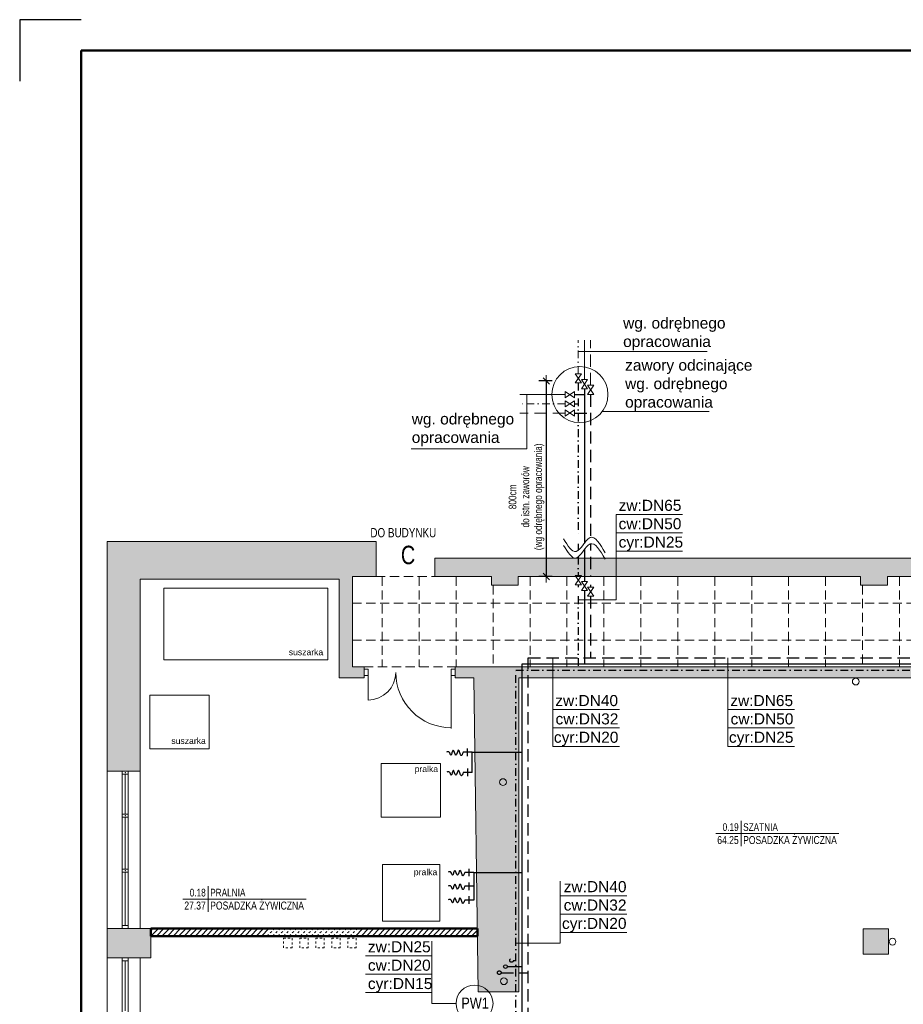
# Model space of a CAD drawing. Header units: millimetres. Extents: x -23540 to 53212, y -37964 to 41185.
# Tile 66 of 203: x -9333 to -7897, y -30398 to -28799. Entities that reach past the tile are written whole.
import ezdxf
from ezdxf.enums import TextEntityAlignment as Align

# ---------------------------------------------------------------- set-up
doc = ezdxf.new("R2010")
doc.units = ezdxf.units.MM
for name, pattern in [('0.5_0.5', [1, 0.5, -0.5]), ('DASHDOT', [1, 0.5, -0.25, 0, -0.25]), ('DASHED', [0.75, 0.5, -0.25]), ('DASHEDX2', [1.5, 1, -0.5])]:
    doc.linetypes.add(name, pattern=pattern)
doc.layers.get('0').update_dxf_attribs({"lineweight": 18})
for name, color, linetype, lineweight in [('BA_drz', 7, 'Continuous', 18), ('BA_KS_ist.', 34, 'Continuous', 50), ('BA_met', 7, 'Continuous', 18), ('Cienka', 7, 'Continuous', 18), ('M_Ramki do druku', 7, 'Continuous', 18), ('M_Ramki rysunków', 2, 'Continuous', 18), ('mm_CWP', 210, 'DASHDOT', 30), ('mm_CWU', 20, 'DASHED', 30), ('mm_woda_opisy', 7, 'Continuous', 13), ('mm_ZWU', 5, 'Continuous', 30), ('PG_PRZERYWANE_ŚREDNIE', 1, 'DASHEDX2', 18), ('PG_WIDOKOWE_CIENKIE', 1, 'Continuous', 18), ('PG_WYMIARY', 1, 'Continuous', 18), ('PG_ŚCIANY_DZIAŁOWE', 3, 'Continuous', 18)]:
    doc.layers.add(name, color=color, linetype=linetype, lineweight=lineweight)
doc.styles.add('BIKWYM', font='BIKROMSW.SHX', dxfattribs={"width": 0.8})
doc.styles.add('ROMANS', font='bikromsw.shx', dxfattribs={"width": 0.8})
doc.styles.get("Standard").update_dxf_attribs({"font": 'arial.ttf'})
doc.dimstyles.new('BA_KR_50', dxfattribs={"dimscale": 0.5, "dimtxt": 25, "dimasz": 1.666667, "dimexe": 24, "dimexo": 0, "dimgap": 0, "dimtad": 0, "dimdec": 1, "dimrnd": 0.5, "dimzin": 9, "dimdsep": 46, "dimtxsty": 'BIKWYM', "dimblk": 'WYM-KR', "dimcen": 0, "dimdle": 20, "dimclrd": 256, "dimclre": 256, "dimclrt": 7, "dimadec": 0, "dimazin": 0, "dimtfac": 0.033333, "dimtdec": 1, "dimtmove": 0, "dimatfit": 3, "dimldrblk": 'WYM-KR', "dimfxl": 40, "dimfxlon": 1, "dimtvp": 0.8, "dimtolj": 1, "dimarcsym": 0})

# ---------------------------------------------------------------- blocks, each defined once
blk = doc.blocks.new('bikmet')
blk.add_line((0, 1.65), (0, -1.65))
at = {"style": 'ROMANS', "width": 0.8}
blk.add_attdef('NRPOM', text='', height=1, dxfattribs=at).set_placement((-0.33, 0.33), align=Align.RIGHT)
blk.add_attdef('NWAPOM', (0.25, 0.33), '', height=1, dxfattribs=at)
blk.add_attdef('RAREA', text='', height=1.04, dxfattribs=at).set_placement((-0.33, -0.33), align=Align.TOP_RIGHT)
blk.add_attdef('PODLOGA', text='', height=1.04, dxfattribs=at).set_placement((0.25, -0.33), align=Align.TOP_LEFT)
blk = doc.blocks.new('kran')
for p, q in [((0, 0), (0, -9.8)), ((4.1, -5.2), (-4.1, -5.2))]:
    blk.add_line(p, q)
blk.add_open_spline([(0, -9.8), (-1.9, -10.5), (-6.8, -12.3), (7.8, -14.8), (-8.4, -17.7), (7.7, -20.6), (-6.7, -22.7), (1.4, -24), (0.6, -26.6), (0.3, -27.7)], degree=3, knots=[0, 0, 0, 0, 0.412282, 1.075603, 1.681756, 2.287906, 2.872109, 3.249623, 3.556322, 3.556322, 3.556322, 3.556322])
blk = doc.blocks.new('WYM-KR')
at = {"linetype": 'ByBlock'}
blk.add_line((11.52, 0), (-11.52, 0), dxfattribs=at)
at = {"color": 7, "linetype": 'ByBlock'}
blk.add_line((6.24, 6.24), (-6.24, -6.24), dxfattribs=at)
blk = doc.blocks.new('*D78')
at = {"layer": 'PG_WYMIARY', "lineweight": -2, "transparency": 16777216}
for p, q in [((-8467.7, -29385.8), (-8489.3, -29385.8)), ((-8477.3, -29386.6), (-8477.3, -29702.6)), ((-8467.7, -29703.5), (-8489.3, -29703.5))]:
    blk.add_line(p, q, dxfattribs=at)
at = {"layer": 'PG_WYMIARY', "lineweight": -2, "transparency": 16777216, "xscale": 0.8333333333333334, "yscale": 0.8333333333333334, "zscale": 0.8333333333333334}
for p, rotation in [((-8477.3, -29385.8), 90), ((-8477.3, -29703.5), 270)]:
    blk.add_blockref('WYM-KR', p, dxfattribs=dict(at, rotation=rotation))
at = {"layer": 'PG_WYMIARY', "color": 7, "transparency": 16777216, "insert": (-8509.4, -29574.1), "char_height": 12.5, "attachment_point": 5, "rotation": 90, "style": 'BIKWYM'}
blk.add_mtext('\\A1;800cm\\Pdo istn. zaworów \\P(wg odrębnego opracowania)', dxfattribs=at)

msp = doc.modelspace()

# ---------------------------------------------------------------- hatches: boundary and pattern name
at = {"layer": 'PG_ŚCIANY_DZIAŁOWE', "true_color": 0x636466, "transparency": 33554610}
h = msp.add_hatch(color=251, dxfattribs=at)
h.dxf.hatch_style = 1
h.paths.add_polyline_path([(-7537.7, -29334.5), (-7505.7, -29334.5), (-7505.7, -29286.5), (-7537.7, -29286.5), (-7537.7, -29242.5), (-7369.7, -29242.5), (-7369.7, -29257.2), (-7318.7, -29257.2), (-7318.7, -29212.5), (-7567.7, -29212.5), (-7567.7, -29673.5), (-8658.2, -29673.5), (-8658.2, -29703.5), (-8566.2, -29703.5), (-8566.2, -29717.5), (-8523.2, -29717.5), (-8523.2, -29703.5), (-7967.2, -29703.5), (-7967.2, -29717.5), (-7923.2, -29717.5), (-7923.2, -29703.5), (-7537.7, -29703.5)])
h = msp.add_hatch(color=251, dxfattribs=at)
h.dxf.hatch_style = 1
h.paths.add_polyline_path([(-9136.7, -29708), (-8813.7, -29708), (-8813.7, -29868), (-8773.2, -29868), (-8773.2, -29850.5), (-8792.2, -29850.5), (-8792.2, -29703.5), (-8753.7, -29703.5), (-8753.7, -29646.5), (-9190.7, -29646.5), (-9190.7, -30019.5), (-9136.7, -30019.5)])
h = msp.add_hatch(color=251, dxfattribs=at)
h.dxf.hatch_style = 1
h.paths.add_polyline_path([(-8521.7, -29868), (-7678.7, -29868), (-7678.7, -29966.5), (-7662.2, -29966.5), (-7662.2, -29850.5), (-8625.2, -29850.5), (-8625.2, -29868), (-8594.7, -29868), (-8587.7, -30378), (-8521.7, -30378)])
h = msp.add_hatch(color=251, dxfattribs=at)
h.dxf.hatch_style = 1
h.paths.add_polyline_path([(-9119.7, -30275.5), (-9190.7, -30275.5), (-9190.7, -30323), (-9136.7, -30323), (-9119.7, -30323)])
h = msp.add_hatch(color=251, dxfattribs=at)
h.dxf.hatch_style = 1
h.paths.add_polyline_path([(-7962.7, -30317), (-7921.7, -30317), (-7921.7, -30276), (-7962.7, -30276)])

# ---------------------------------------------------------------- linework, layer by layer
at = {"color": 251, "true_color": 0x636466}
for p, q in [((-9190.7, -31836), (-9190.7, -29673.5)), ((-8813.7, -29708), (-9136.7, -29708)), ((-8813.7, -29868), (-8813.7, -29708)), ((-8792.2, -29850.5), (-8792.2, -29703.5)), ((-8566.2, -29717.5), (-8566.2, -29703.5)), ((-8523.2, -29717.5), (-8523.2, -29703.5)), ((-7967.2, -29717.5), (-7967.2, -29703.5)), ((-7923.2, -29717.5), (-7923.2, -29703.5)), ((-8773.2, -29850.5), (-8792.2, -29850.5)), ((-7662.2, -29850.5), (-8625.2, -29850.5)), ((-8773.2, -29868), (-8813.7, -29868)), ((-8594.7, -29868), (-8625.2, -29868)), ((-8587.7, -30378), (-8594.7, -29868)), ((-8521.7, -30378), (-8521.7, -29868)), ((-8521.7, -29868), (-7678.7, -29868)), ((-9136.7, -30019.5), (-9190.7, -30019.5)), ((-9166.2, -30275.5), (-9166.2, -30019.5)), ((-9156.2, -30275.5), (-9156.2, -30019.5)), ((-9156.2, -30024.5), (-9166.2, -30024.5)), ((-9161.2, -30089.4), (-9161.2, -30024.5)), ((-9156.2, -30089.4), (-9166.2, -30089.4)), ((-9156.2, -30094.4), (-9166.2, -30094.4)), ((-9161.2, -30178.9), (-9161.2, -30094.4)), ((-9156.2, -30178.9), (-9166.2, -30178.9)), ((-9156.2, -30183.9), (-9166.2, -30183.9)), ((-9161.2, -30270.5), (-9161.2, -30183.9)), ((-9119.7, -30275.5), (-9190.7, -30275.5)), ((-9156.2, -30270.5), (-9166.2, -30270.5)), ((-9156.2, -30275.5), (-9166.2, -30275.5)), ((-7962.7, -30276), (-7921.7, -30276)), ((-7962.7, -30276), (-7962.7, -30317)), ((-7921.7, -30276), (-7921.7, -30317)), ((-9136.7, -30323), (-9190.7, -30323)), ((-9156.2, -30323), (-9166.2, -30323)), ((-9166.2, -30499), (-9166.2, -30323)), ((-9156.2, -30323), (-9156.2, -30499)), ((-9136.7, -30499), (-9136.7, -30323)), ((-7962.7, -30317), (-7921.7, -30317)), ((-9156.2, -30328), (-9166.2, -30328)), ((-9161.2, -30409.3), (-9161.2, -30328)), ((-8521.7, -30378), (-8587.7, -30378))]:
    msp.add_line(p, q, dxfattribs=at)
at = {"color": 251, "lineweight": 20, "true_color": 0x636466}
for p, q in [((-8753.7, -29703.5), (-8753.7, -29673.5)), ((-8658.2, -29703.5), (-8658.2, -29673.5)), ((-8658.2, -29673.5), (-7567.7, -29673.5)), ((-9136.7, -29708), (-9136.7, -30275.5)), ((-8753.7, -29703.5), (-8792.2, -29703.5)), ((-8566.2, -29703.5), (-8658.2, -29703.5)), ((-8566.2, -29717.5), (-8523.2, -29717.5)), ((-7967.2, -29703.5), (-8523.2, -29703.5)), ((-7923.2, -29717.5), (-7967.2, -29717.5)), ((-7537.7, -29703.5), (-7923.2, -29703.5)), ((-8773.2, -29850.5), (-8773.2, -29868)), ((-8766.7, -29854.2), (-8773.2, -29854.2)), ((-8766.7, -29854.2), (-8766.7, -29864.2)), ((-8625.2, -29854.2), (-8631.7, -29854.2)), ((-8631.7, -29854.2), (-8631.7, -29864.2)), ((-8631.7, -29859.2), (-8631.7, -29950.2)), ((-8625.2, -29850.5), (-8625.2, -29868)), ((-8766.7, -29864.2), (-8773.2, -29864.2)), ((-8625.2, -29864.2), (-8631.7, -29864.2)), ((-9119.7, -30323), (-9119.7, -30275.5)), ((-9119.7, -30275.5), (-8589.1, -30275.5)), ((-9119.7, -30287.5), (-9119.7, -30275.5)), ((-8589.1, -30275.5), (-8589, -30287.5)), ((-8589, -30287.5), (-9119.7, -30287.5)), ((-9119.7, -30323), (-9136.7, -30323))]:
    msp.add_line(p, q, dxfattribs=at)
at = {"color": 251, "true_color": 0x636466, "extrusion": (0, 0, -1)}
msp.add_line((-8631.7, -29859.2), (-8631.7, -29949.2), dxfattribs=at)
msp.add_arc((8631.7, -29859.2), 90, 270, 0, dxfattribs=at)
at = {"color": 251, "true_color": 0x636466}
for p in [(-9161.2, -30022), (-9161.2, -30022), (-9161.2, -30091.9), (-9161.2, -30091.9), (-9161.2, -30181.4), (-9161.2, -30181.4)]:
    msp.add_point(p, dxfattribs=at)
at = {"layer": 'BA_drz', "color": 251, "true_color": 0x636466}
msp.add_line((-8766.7, -29859.2), (-8766.7, -29904.2), dxfattribs=at)
msp.add_arc((-8766.7, -29859.2), 45, 270, 0, dxfattribs=at)
at = {"layer": 'BA_KS_ist.', "color": 51, "linetype": 'Continuous', "lineweight": 20, "ltscale": 25, "true_color": 0xf7f281}
for centre in [(-7974.7, -29874.2), (-8547.6, -30037.5), (-7915, -30296.7), (-8546.1, -30361)]:
    msp.add_circle(centre, 5.5, dxfattribs=at)
at = {"layer": 'BA_met', "color": 251, "true_color": 0x636466}
for p, q in [((-8202.1, -30121), (-8001.9, -30121)), ((-9067.7, -30227.4), (-8867.4, -30227.4))]:
    msp.add_line(p, q, dxfattribs=at)
at = {"layer": 'Cienka', "color": 251, "true_color": 0x636466}
for p, q in [((-9190.7, -29673.5), (-9190.7, -29646.5)), ((-9190.7, -29646.5), (-8753.7, -29646.5)), ((-8753.7, -29673.5), (-8753.7, -29646.5))]:
    msp.add_line(p, q, dxfattribs=at)
at = {"layer": 'M_Ramki do druku', "color": 251, "lineweight": -2, "true_color": 0x636466}
msp.add_lwpolyline([(-9232.5, -28799), (-9332.5, -28799), (-9332.5, -28899)], dxfattribs=at)
at = {"layer": 'M_Ramki rysunków', "color": 18, "lineweight": 50, "true_color": 0x000000}
for p, q in [((-9232.5, -32949), (-9232.5, -28849)), ((-9232.5, -28849), (-6412.5, -28849))]:
    msp.add_line(p, q, dxfattribs=at)
at = {"layer": 'mm_CWP', "lineweight": 18, "ltscale": 25}
for p, q in [((-8425.3, -29374.1), (-8425.3, -29319.6)), ((-8446.6, -29423), (-8520.2, -29423))]:
    msp.add_line(p, q, dxfattribs=at)
at = {"layer": 'mm_CWP', "ltscale": 25}
for p, q in [((-8425.3, -29389.1), (-8425.3, -29640)), ((-8431.6, -29423), (-8425.3, -29423)), ((-8425.3, -29650.5), (-8425.3, -29661)), ((-8425.3, -29671.5), (-8425.3, -29703.5)), ((-8425.3, -29717.1), (-8425.3, -29720.7)), ((-8425.3, -29735.7), (-8425.3, -29855.5)), ((-8526.7, -29855.5), (-7667.2, -29855.5)), ((-8526.7, -30504), (-8526.7, -29855.5)), ((-8530.7, -30327.1), (-8526.7, -30327.1))]:
    msp.add_line(p, q, dxfattribs=at)
msp.add_circle((-8533.7, -30327.1), 3, dxfattribs=at)
msp.add_circle((-8533.7, -30327.1), 3, dxfattribs=at)
at = {"layer": 'mm_CWU', "lineweight": 18, "ltscale": 40}
for p, q in [((-8405.3, -29392.7), (-8405.3, -29319.6)), ((-8446.6, -29438), (-8520.2, -29438))]:
    msp.add_line(p, q, dxfattribs=at)
at = {"layer": 'mm_CWU', "ltscale": 40}
for p, q in [((-8405.3, -29407.7), (-8405.3, -29640)), ((-8431.6, -29438), (-8405.3, -29438)), ((-8405.3, -29650.5), (-8405.3, -29661)), ((-8405.3, -29671.5), (-8405.3, -29702.1)), ((-8405.3, -29717.1), (-8405.3, -29720.7)), ((-8405.3, -29735.7), (-8405.3, -29835.5)), ((-8506.7, -29835.5), (-7647.2, -29835.5)), ((-8506.7, -30484), (-8506.7, -29835.5)), ((-8550.7, -30347.1), (-8506.7, -30347.1))]:
    msp.add_line(p, q, dxfattribs=at)
msp.add_circle((-8553.7, -30347.1), 3, dxfattribs=at)
msp.add_circle((-8553.7, -30347.1), 3, dxfattribs=at)
at = {"layer": 'mm_woda_opisy'}
for p, q in [((-8425.3, -29337.8), (-8215.9, -29337.8)), ((-8430.3, -29374.1), (-8420.3, -29374.1)), ((-8430.3, -29374.1), (-8420.3, -29389.1)), ((-8430.3, -29389.1), (-8420.3, -29374.1)), ((-8430.3, -29389.1), (-8420.3, -29389.1)), ((-8420.3, -29383.4), (-8410.3, -29383.4)), ((-8420.3, -29383.4), (-8410.3, -29398.4)), ((-8420.3, -29398.4), (-8410.3, -29383.4)), ((-8410.3, -29392.7), (-8400.3, -29392.7)), ((-8410.3, -29392.7), (-8400.3, -29407.7)), ((-8410.3, -29407.7), (-8400.3, -29392.7)), ((-8508.9, -29495.9), (-8508.9, -29408)), ((-8446.6, -29403), (-8446.6, -29413)), ((-8431.6, -29403), (-8446.6, -29413)), ((-8446.6, -29403), (-8431.6, -29413)), ((-8431.6, -29403), (-8431.6, -29413)), ((-8420.3, -29398.4), (-8410.3, -29398.4)), ((-8410.3, -29407.7), (-8400.3, -29407.7)), ((-8446.6, -29418), (-8446.6, -29428)), ((-8431.6, -29418), (-8446.6, -29428)), ((-8446.6, -29418), (-8431.6, -29428)), ((-8431.6, -29418), (-8431.6, -29428)), ((-8446.6, -29433), (-8446.6, -29443)), ((-8431.6, -29433), (-8446.6, -29443)), ((-8446.6, -29433), (-8431.6, -29443)), ((-8431.6, -29433), (-8431.6, -29443)), ((-8386.3, -29435.3), (-8212.8, -29435.3)), ((-8696.6, -29495.9), (-8508.9, -29495.9)), ((-8364, -29602.7), (-8256, -29602.7)), ((-8364, -29741.4), (-8364, -29602.7)), ((-8364, -29632.5), (-8256, -29632.5)), ((-8364, -29662.4), (-8256, -29662.4)), ((-8430.3, -29702.1), (-8420.3, -29702.1)), ((-8430.3, -29702.1), (-8420.3, -29717.1)), ((-8430.3, -29717.1), (-8420.3, -29702.1)), ((-8430.3, -29717.1), (-8420.3, -29717.1)), ((-8420.3, -29711.4), (-8410.3, -29711.4)), ((-8420.3, -29711.4), (-8410.3, -29726.4)), ((-8420.3, -29726.4), (-8410.3, -29711.4)), ((-8420.3, -29726.4), (-8410.3, -29726.4)), ((-8410.3, -29720.7), (-8400.3, -29720.7)), ((-8410.3, -29720.7), (-8400.3, -29735.7)), ((-8410.3, -29735.7), (-8400.3, -29720.7)), ((-8425.3, -29741.4), (-8364, -29741.4)), ((-8410.3, -29735.7), (-8400.3, -29735.7)), ((-8466.6, -29979.4), (-8466.6, -29835.5)), ((-8182.3, -29979.4), (-8182.3, -29835.5)), ((-8466.6, -29919.8), (-8358.6, -29919.8)), ((-8182.3, -29919.8), (-8074.3, -29919.8)), ((-8466.6, -29949.6), (-8358.6, -29949.6)), ((-8182.3, -29949.6), (-8074.3, -29949.6)), ((-8466.6, -29979.4), (-8358.6, -29979.4)), ((-8182.3, -29979.4), (-8074.3, -29979.4)), ((-8454.7, -30299.4), (-8454.7, -30198.3)), ((-8346.7, -30222.1), (-8454.7, -30222.1)), ((-8346.7, -30251.9), (-8454.7, -30251.9)), ((-8346.7, -30281.8), (-8454.7, -30281.8)), ((-8663.2, -30397.1), (-8663.2, -30296)), ((-8526.7, -30299.4), (-8454.7, -30299.4)), ((-8771.1, -30319.8), (-8663.2, -30319.8)), ((-8771.1, -30349.6), (-8663.2, -30349.6)), ((-8771.1, -30379.5), (-8663.2, -30379.5)), ((-8623.8, -30397.1), (-8663.2, -30397.1))]:
    msp.add_line(p, q, dxfattribs=at)
for centre, radius in [((-8422.7, -29407.9), 45.6), ((-8593.8, -30397.1), 30)]:
    msp.add_circle(centre, radius, dxfattribs=at)
for points in [[(-8449.2, -29642.5), (-8428.8, -29662.9), (-8406.2, -29640.3), (-8381.6, -29664.9)], [(-8449.2, -29653), (-8428.8, -29673.4), (-8406.2, -29650.7), (-8381.6, -29675.4)]]:
    msp.add_spline(points, degree=3, dxfattribs=at)
at = {"layer": 'mm_ZWU', "lineweight": 18, "ltscale": 100}
for p, q in [((-8415.3, -29383.4), (-8415.3, -29319.6)), ((-8446.6, -29408), (-8520.2, -29408))]:
    msp.add_line(p, q, dxfattribs=at)
at = {"layer": 'mm_ZWU', "ltscale": 100}
for p, q in [((-8431.6, -29408), (-8415.3, -29408)), ((-8415.3, -29398.4), (-8415.3, -29649.2)), ((-8415.3, -29659.6), (-8415.3, -29711.4)), ((-8415.3, -29726.4), (-8415.3, -29845.5)), ((-8516.7, -29845.5), (-7657.2, -29845.5)), ((-8516.7, -30337.1), (-8516.7, -29845.5)), ((-8516.7, -30494), (-8516.7, -29855.5)), ((-8597.4, -30021.8), (-8597.4, -29989.1)), ((-8597.4, -29989.1), (-8516.7, -29989.1)), ((-8595.1, -30184.3), (-8516.7, -30184.3)), ((-8595.1, -30184.3), (-8595.1, -30229.2)), ((-8540.7, -30337.1), (-8516.7, -30337.1))]:
    msp.add_line(p, q, dxfattribs=at)
msp.add_circle((-8543.7, -30337.1), 3, dxfattribs=at)
msp.add_circle((-8543.7, -30337.1), 3, dxfattribs=at)
at = {"layer": 'PG_PRZERYWANE_ŚREDNIE', "color": 251, "lineweight": 15, "ltscale": 15, "true_color": 0x636466}
for p, q in [((-8753.7, -29703.5), (-8658.2, -29703.5)), ((-8743.7, -29703.5), (-8743.7, -29850.5)), ((-8683.7, -29703.5), (-8683.7, -29850.5)), ((-8623.7, -29703.5), (-8623.7, -29850.5)), ((-8563.7, -29717.5), (-8563.7, -29850.5)), ((-8503.7, -29703.5), (-8503.7, -29850.5)), ((-8443.7, -29703.5), (-8443.7, -29850.5)), ((-8383.7, -29703.5), (-8383.7, -29850.5)), ((-8323.7, -29703.5), (-8323.7, -29850.5)), ((-8263.7, -29703.5), (-8263.7, -29850.5)), ((-8203.7, -29703.5), (-8203.7, -29850.5)), ((-8143.7, -29703.5), (-8143.7, -29850.5)), ((-8083.7, -29703.5), (-8083.7, -29850.5)), ((-8023.7, -29703.5), (-8023.7, -29850.5)), ((-7963.7, -29717.5), (-7963.7, -29850.5)), ((-7903.7, -29703.5), (-7903.7, -29850.5)), ((-8792.2, -29747), (-7369.7, -29747)), ((-8792.2, -29807), (-7369.7, -29807)), ((-8773.2, -29850.5), (-8625.2, -29850.5))]:
    msp.add_line(p, q, dxfattribs=at)
at = {"layer": 'PG_WIDOKOWE_CIENKIE', "color": 251, "lineweight": 13, "true_color": 0x636466}
for p, q in [((-9098.4, -29839.1), (-9098.4, -29722.5)), ((-9098.4, -29722.5), (-8832, -29722.5)), ((-8832, -29722.5), (-8832, -29839.1)), ((-8832, -29839.1), (-9098.4, -29839.1)), ((-9121.1, -29983.5), (-9121.1, -29896.1)), ((-9121.1, -29896.1), (-9025, -29896.1)), ((-9025, -29896.1), (-9025, -29983.5)), ((-9025, -29983.5), (-9121.1, -29983.5)), ((-8745.5, -30094.5), (-8745.5, -30007.1)), ((-8745.5, -30007.1), (-8649.3, -30007.1)), ((-8649.3, -30007.1), (-8649.3, -30094.5)), ((-8649.3, -30094.5), (-8745.5, -30094.5)), ((-8743.3, -30263.4), (-8743.3, -30171.6)), ((-8743.3, -30171.6), (-8649.9, -30171.6)), ((-8649.9, -30171.6), (-8649.9, -30263.4)), ((-8649.9, -30263.4), (-8743.3, -30263.4))]:
    msp.add_line(p, q, dxfattribs=at)
at = {"layer": 'PG_WIDOKOWE_CIENKIE', "color": 251, "lineweight": 50, "true_color": 0x636466}
for p, q in [((-9119.7, -30275.5), (-8589.1, -30275.5)), ((-9119.7, -30275.5), (-9119.7, -30287.5)), ((-8589.1, -30275.5), (-8589, -30287.5)), ((-9119.7, -30287.5), (-8589, -30287.5))]:
    msp.add_line(p, q, dxfattribs=at)
at = {"layer": 'PG_WIDOKOWE_CIENKIE', "color": 251, "linetype": 'Continuous', "lineweight": 18, "true_color": 0x636466}
for p, q in [((-9119.7, -30278.9), (-9116.3, -30275.5)), ((-9119.3, -30287.5), (-9107.3, -30275.5)), ((-9110.3, -30287.5), (-9098.3, -30275.5)), ((-9101.4, -30287.5), (-9089.4, -30275.5)), ((-9092.4, -30287.5), (-9080.4, -30275.5)), ((-9083.4, -30287.5), (-9071.4, -30275.5)), ((-9074.4, -30287.5), (-9062.4, -30275.5)), ((-9065.4, -30287.5), (-9053.4, -30275.5)), ((-9056.5, -30287.5), (-9044.5, -30275.5)), ((-9047.5, -30287.5), (-9035.5, -30275.5)), ((-9038.5, -30287.5), (-9026.5, -30275.5)), ((-9029.5, -30287.5), (-9017.5, -30275.5)), ((-9020.5, -30287.5), (-9008.5, -30275.5)), ((-9011.6, -30287.5), (-8999.6, -30275.5)), ((-9002.6, -30287.5), (-8990.6, -30275.5)), ((-8993.6, -30287.5), (-8981.6, -30275.5)), ((-8984.6, -30287.5), (-8972.6, -30275.5)), ((-8975.6, -30287.5), (-8963.6, -30275.5)), ((-8966.7, -30287.5), (-8954.7, -30275.5)), ((-8957.7, -30287.5), (-8945.7, -30275.5)), ((-8948.7, -30287.5), (-8936.7, -30275.5)), ((-8939.7, -30287.5), (-8927.7, -30275.5)), ((-8787, -30287.5), (-8775, -30275.5)), ((-8778.1, -30287.5), (-8766.1, -30275.5)), ((-8769.1, -30287.5), (-8757.1, -30275.5)), ((-8760.1, -30287.5), (-8748.1, -30275.5)), ((-8751.1, -30287.5), (-8739.1, -30275.5)), ((-8742.1, -30287.5), (-8730.1, -30275.5)), ((-8733.2, -30287.5), (-8721.2, -30275.5)), ((-8724.2, -30287.5), (-8712.2, -30275.5)), ((-8715.2, -30287.5), (-8703.2, -30275.5)), ((-8706.2, -30287.5), (-8694.2, -30275.5)), ((-8697.2, -30287.5), (-8685.2, -30275.5)), ((-8688.3, -30287.5), (-8676.3, -30275.5)), ((-8679.3, -30287.5), (-8667.3, -30275.5)), ((-8670.3, -30287.5), (-8658.3, -30275.5)), ((-8661.3, -30287.5), (-8649.3, -30275.5)), ((-8652.3, -30287.5), (-8640.3, -30275.5)), ((-8643.4, -30287.5), (-8631.4, -30275.5)), ((-8634.4, -30287.5), (-8622.4, -30275.5)), ((-8625.4, -30287.5), (-8613.4, -30275.5)), ((-8616.4, -30287.5), (-8604.4, -30275.5)), ((-8607.4, -30287.5), (-8595.4, -30275.5)), ((-8598.5, -30287.5), (-8589.1, -30278.1)), ((-8589.5, -30287.5), (-8589, -30286.9))]:
    msp.add_line(p, q, dxfattribs=at)
at = {"layer": 'PG_WIDOKOWE_CIENKIE', "color": 251, "linetype": '0.5_0.5', "ltscale": 7, "true_color": 0x636466}
for p, q in [((-8930.7, -30287.5), (-8918.7, -30275.5)), ((-8921.7, -30287.5), (-8909.7, -30275.5)), ((-8912.8, -30287.5), (-8900.8, -30275.5)), ((-8903.8, -30287.5), (-8891.8, -30275.5)), ((-8894.8, -30287.5), (-8882.8, -30275.5)), ((-8885.8, -30287.5), (-8873.8, -30275.5)), ((-8876.8, -30287.5), (-8864.8, -30275.5)), ((-8867.9, -30287.5), (-8855.9, -30275.5)), ((-8858.9, -30287.5), (-8846.9, -30275.5)), ((-8849.9, -30287.5), (-8837.9, -30275.5)), ((-8840.9, -30287.5), (-8828.9, -30275.5)), ((-8831.9, -30287.5), (-8819.9, -30275.5)), ((-8823, -30287.5), (-8811, -30275.5)), ((-8814, -30287.5), (-8802, -30275.5)), ((-8805, -30287.5), (-8793, -30275.5)), ((-8796, -30287.5), (-8784, -30275.5)), ((-8903.8, -30290.8), (-8889.8, -30290.8)), ((-8903.8, -30306.8), (-8903.8, -30290.8)), ((-8889.8, -30290.8), (-8889.8, -30306.8)), ((-8877.8, -30290.8), (-8863.8, -30290.8)), ((-8877.8, -30306.8), (-8877.8, -30290.8)), ((-8863.8, -30290.8), (-8863.8, -30306.8)), ((-8851.8, -30290.8), (-8837.8, -30290.8)), ((-8851.8, -30306.8), (-8851.8, -30290.8)), ((-8837.8, -30290.8), (-8837.8, -30306.8)), ((-8825.8, -30290.8), (-8811.8, -30290.8)), ((-8825.8, -30306.8), (-8825.8, -30290.8)), ((-8811.8, -30290.8), (-8811.8, -30306.8)), ((-8799.8, -30290.8), (-8785.8, -30290.8)), ((-8799.8, -30306.8), (-8799.8, -30290.8)), ((-8785.8, -30290.8), (-8785.8, -30306.8)), ((-8889.8, -30306.8), (-8903.8, -30306.8)), ((-8863.8, -30306.8), (-8877.8, -30306.8)), ((-8837.8, -30306.8), (-8851.8, -30306.8)), ((-8811.8, -30306.8), (-8825.8, -30306.8)), ((-8785.8, -30306.8), (-8799.8, -30306.8))]:
    msp.add_line(p, q, dxfattribs=at)

# ---------------------------------------------------------------- block references
at = {"layer": 'BA_met', "color": 251, "true_color": 0x636466, "xscale": 12.5, "yscale": 12.5, "zscale": 12.5}
for p, values in [((-8160.7, -30121), {'NRPOM': '0.19', 'NWAPOM': 'SZATNIA', 'RAREA': '64.25', 'PODLOGA': 'POSADZKA ŻYWICZNA'}), ((-9026.2, -30227.4), {'NRPOM': '0.18', 'NWAPOM': 'PRALNIA', 'RAREA': '27.37', 'PODLOGA': 'POSADZKA ŻYWICZNA'})]:
    msp.add_blockref('bikmet', p, dxfattribs=at).add_auto_attribs(values)
at = {"layer": 'mm_ZWU', "color": 4, "lineweight": 15, "xscale": -1.5, "yscale": 1.5, "zscale": 1.5, "rotation": 270}
for p in [(-8597.8, -29989.1), (-8597.4, -30021.8), (-8595.1, -30184.3), (-8595.1, -30206.8), (-8595.1, -30229.2)]:
    msp.add_blockref('kran', p, dxfattribs=at)

# ---------------------------------------------------------------- texts
at = {"color": 251, "true_color": 0x636466}
for s, p in [('suszarka', (-8895.5, -29831.4)), ('suszarka', (-9086.2, -29975.5)), ('pralka', (-8691.1, -30021.2)), ('pralka', (-8692.4, -30188.7))]:
    msp.add_text(s, height=10, dxfattribs=at).set_placement(p)
at = {"layer": 'Cienka', "color": 251, "true_color": 0x636466, "style": 'BIKWYM', "width": 0.8}
for s, height, p in [('DO BUDYNKU', 15, (-8763, -29639.8)), ('C', 30, (-8713.4, -29683.5))]:
    msp.add_text(s, height=height, dxfattribs=at).set_placement(p)
at = {"layer": 'mm_woda_opisy', "char_height": 18}
for s, insert, width, attachment_point in [('wg. odrębnego opracowania', (-8352.5, -29282.7), 263.528, 1), ('zawory odcinające\\Pwg. odrębnego opracowania', (-8349.3, -29351.1), 263.528, 1), ('wg. odrębnego opracowania', (-8695.8, -29438.5), 263.528, 1), ('zw:DN65', (-8359.8, -29578.9), 263.528, 1), ('cw:DN50', (-8359.8, -29608.8), 263.528, 1), ('cyr:DN25', (-8359.8, -29638.6), 263.528, 1), ('zw:DN40', (-8462.7, -29896), 263.528, 1), ('zw:DN65', (-8178.4, -29896), 263.528, 1), ('cw:DN32', (-8462.2, -29925.8), 263.528, 1), ('cw:DN50', (-8177.9, -29925.8), 263.528, 1), ('cyr:DN20', (-8464.9, -29955.6), 263.528, 1), ('cyr:DN25', (-8180.6, -29955.6), 263.528, 1), ('zw:DN40', (-8347, -30198.3), 263.528, 3), ('cw:DN32', (-8347, -30228.2), 263.528, 3), ('cyr:DN20', (-8347, -30258), 263.528, 3), ('zw:DN25', (-8767, -30296), 263.528, 1), ('cw:DN20', (-8767, -30325.9), 263.528, 1), ('cyr:DN15', (-8767, -30355.7), 263.528, 1), ('{\\fArial Narrow|b0|i0|c238|p34;PW1}', (-8615.3, -30387.5), 763.223, 1)]:
    msp.add_mtext(s, dxfattribs=dict(at, insert=insert, width=width, attachment_point=attachment_point))

# ---------------------------------------------------------------- dimensions: what is measured, and where the dimension line sits
at = {"layer": 'PG_WYMIARY'}
dim = msp.add_linear_dim(base=(-8477.3, -29703.5), p1=(-8467.7, -29385.8), p2=(-8467.7, -29703.5), angle=90, text='800cm\\Pdo istn. zaworów \\P(wg odrębnego opracowania)', dimstyle='BA_KR_50', override={"dimdec": 0, "dimtmove": 1}, dxfattribs=at)
dim.commit()
dim.dimension.update_dxf_attribs({"geometry": '*D78', "text_midpoint": (-8460.6, -29574.1), "dimtype": 160})

doc.saveas('drawing.dxf')
